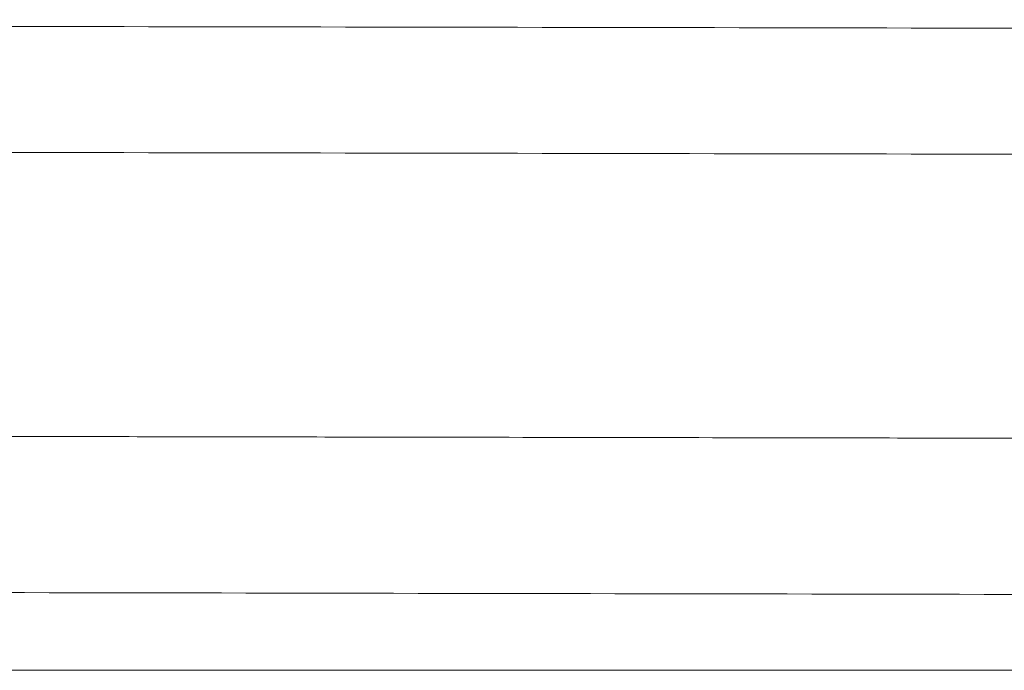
# Model space of a CAD drawing. Header units: millimetres. Extents: x 0 to 594, y 0 to 420.
# Tile 84 of 256: x 259.35 to 267.17, y 49.35 to 54.51. Entities that reach past the tile are written whole.
import ezdxf

# ---------------------------------------------------------------- set-up
doc = ezdxf.new("R2010")
doc.units = ezdxf.units.MM
doc.layers.add('1', color=7, linetype='Continuous', true_color=0xffffff)

msp = doc.modelspace()

# ---------------------------------------------------------------- linework, layer by layer
at = {"layer": '1', "color": 8, "linetype": 'Continuous', "lineweight": 18}
msp.add_line((139.4251, 49.3464), (293.1633, 49.3464), dxfattribs=at)
at = {"layer": '1', "color": 155, "linetype": 'Continuous', "lineweight": 18}
for points, knots in [([(280.759, 54.4277), (273.9208, 54.4336), (272.8792, 54.4364), (270.7945, 54.4389), (267.1483, 54.4464), (259.8543, 54.4588), (249.4348, 54.4778), (238.5942, 54.4971), (231.9215, 54.5091), (229.4166, 54.5136)], [0, 0, 0, 0, 0.034712, 0.069425, 0.13885, 0.2777, 0.5554, 0.8331, 1, 1, 1, 1]), ([(281.1756, 53.4267), (273.9189, 53.4329), (272.8772, 53.4357), (270.7928, 53.4382), (267.1463, 53.4457), (259.8524, 53.4581), (249.4329, 53.4771), (238.593, 53.4964), (231.9208, 53.5084), (229.4166, 53.5129)], [0, 0, 0, 0, 0.034714, 0.069428, 0.138856, 0.277712, 0.555423, 0.833135, 1, 1, 1, 1]), ([(229.4166, 51.2573), (230.0739, 51.2561), (231.4045, 51.2537), (233.3328, 51.2502), (235.1258, 51.247), (236.6919, 51.2442), (238.0312, 51.2418), (240.4626, 51.2374), (243.9371, 51.2312), (248.5309, 51.223), (251.9943, 51.2167), (254.4521, 51.2123), (255.8859, 51.2097), (257.2593, 51.2073), (258.5297, 51.205), (259.6718, 51.203), (260.7397, 51.2011), (261.9144, 51.1991), (263.3249, 51.1966), (265.0464, 51.1936), (266.8322, 51.1904), (268.6444, 51.1869), (270.4452, 51.1833), (271.7619, 51.1815), (272.5463, 51.1803), (272.7508, 51.1799), (272.9727, 51.1795), (273.2629, 51.179), (273.6121, 51.1784), (274.0486, 51.1779), (274.5754, 51.1773), (275.2648, 51.1765), (276.0676, 51.1757), (276.9826, 51.1748), (278.0041, 51.1739), (279.2014, 51.1728), (280.591, 51.1716), (281.5835, 51.1707), (282.1146, 51.1703)], [0, 0, 0, 0, 0.03742, 0.075749, 0.109773, 0.139492, 0.164906, 0.186014, 0.277911, 0.362701, 0.447533, 0.475076, 0.502618, 0.529154, 0.553263, 0.574937, 0.594176, 0.614054, 0.641808, 0.674475, 0.712056, 0.743467, 0.777641, 0.814576, 0.818422, 0.822295, 0.826218, 0.831057, 0.838814, 0.846098, 0.855907, 0.8688, 0.885346, 0.901608, 0.920889, 0.943502, 0.969764, 1, 1, 1, 1]), ([(282.6309, 49.9295), (273.9125, 49.937), (272.8702, 49.9398), (270.787, 49.9423), (267.1395, 49.9498), (259.8461, 49.9622), (249.4264, 49.9812), (238.5887, 50.0005), (231.9187, 50.0125), (229.4166, 50.017)], [0, 0, 0, 0, 0.034719, 0.069438, 0.138876, 0.277752, 0.555503, 0.833255, 1, 1, 1, 1])]:
    msp.add_open_spline(points, degree=3, knots=knots, dxfattribs=at)

doc.saveas('drawing.dxf')
